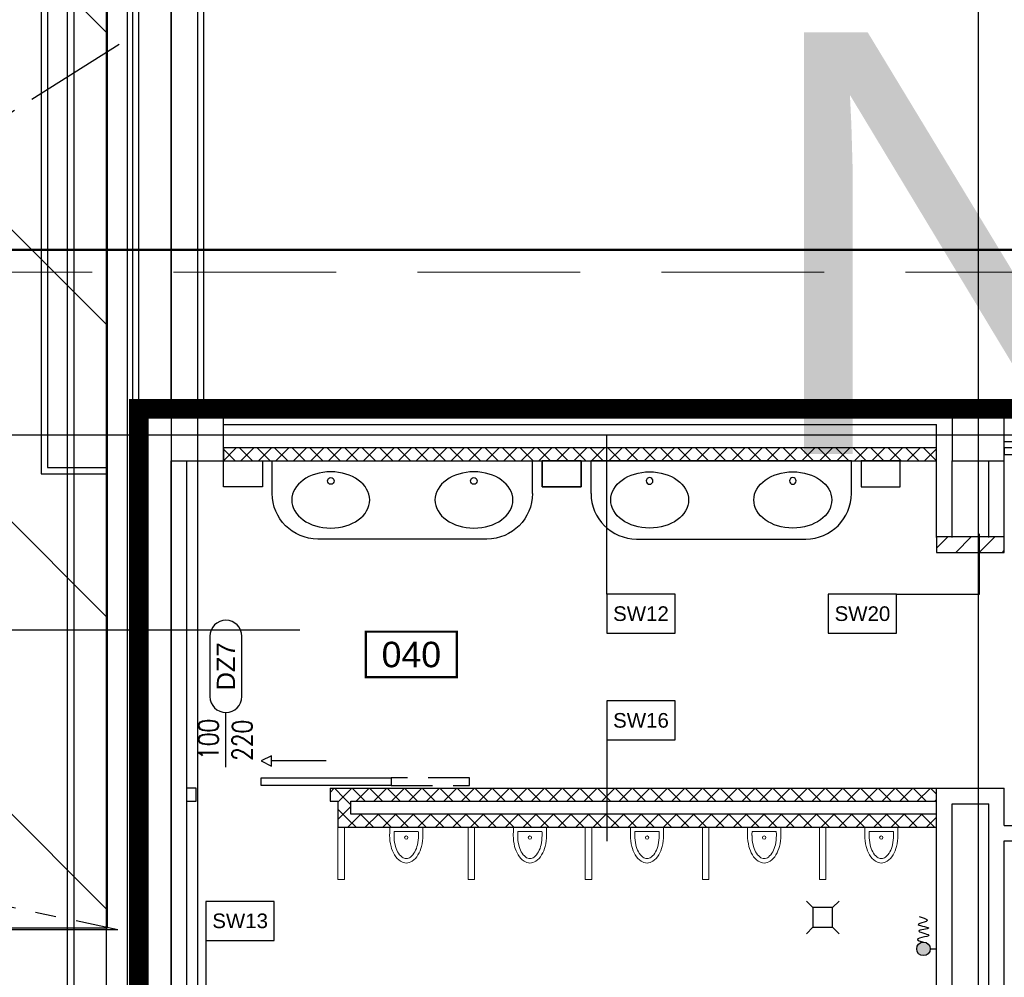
# Model space of a CAD drawing. Header units: centimetres. Extents: x -228435 to 111511, y -89367 to 428125.
# Tile 39 of 219: x -72505 to -64940, y 66832 to 74190. Entities that reach past the tile are written whole.
import ezdxf
from ezdxf.enums import TextEntityAlignment as Align

# ---------------------------------------------------------------- set-up
doc = ezdxf.new("R2010")
doc.units = ezdxf.units.CM
doc.header["$LTSCALE"] = 50
for name, pattern in [('Balustrady$0$DASHED', [0.75, 0.5, -0.25]), ('DASHDOT2', [12.7, 6.35, -3.175, 0, -3.175]), ('DIVIDE', [31.75, 12.7, -6.35, 0, -6.35, 0, -6.35]), ('HIDDEN', [9.525, 6.35, -3.175]), ('PHANTOM2', [31.75, 15.875, -3.175, 3.175, -3.175, 3.175, -3.175])]:
    doc.linetypes.add(name, pattern=pattern)
doc.layers.get('0').update_dxf_attribs({"color": 8})
for name, color, linetype in [('ARCH_ETAPOWANIE', 8, 'DIVIDE'), ('ARCH_GK', 8, 'Continuous'), ('ARCH_INFO_AREA_ETYKIETY_200', 8, 'Continuous'), ('ARCH_INFO_ETYK_DRZWI', 8, 'Continuous'), ('ARCH_INFO_OPISY_PRZEGRODY', 8, 'Continuous'), ('ARCH_INFO_OSIE_IST', 8, 'DASHDOT2'), ('ARCH_MUROWANE', 8, 'Continuous'), ('ARCH_MUROWANE_IST', 8, 'Continuous'), ('ARCH_OCIEPLENIE_IST', 8, 'Continuous'), ('ARCH_ODWODNIENIE_IST', 8, 'PHANTOM2'), ('ARCH_PRZEKROJOWE_IST', 8, 'Continuous'), ('ARCH_WIDOK_IST', 8, 'Continuous'), ('ARCH_WYPOSAŻENIE_INNE', 8, 'Continuous'), ('ARCH_WYPOSAŻENIE_SANITARNE', 8, 'Continuous'), ('ARCH_ŚLUSARKA_DRZWI', 8, 'Continuous'), ('ARCH_ŻELBET_IST', 8, 'Continuous'), ('bgde-tekst', 7, 'Continuous'), ('bgde_urządzenia', 3, 'Continuous'), ('Dach$0$ARCH_WIDOK_IST', 8, 'Continuous'), ('Osie rzutów$0$ARCH_INFO_OSIE_OPISY_IST', 8, 'Continuous')]:
    doc.layers.add(name, color=color, linetype=linetype)
doc.layers.add('ARCH_WIDOK', color=8, linetype='Continuous', lineweight=13)
doc.styles.add('Arial', font='ARIAL.TTF')
doc.styles.add('Romans', font='Romans.shx')

# ---------------------------------------------------------------- blocks, each defined once
blk = doc.blocks.new('pissoir')
at = {"lineweight": 5}
for p, q in [((-3.32, 12.7), (0, 12.7)), ((-3.32, 9.25), (-3.32, -9.25)), ((0, 12.7), (0, -12.7)), ((-3.32, -12.7), (0, -12.7))]:
    blk.add_line(p, q, dxfattribs=at)
for points in [[(-3.32, 12.7, 0.006599), (-6.19, 12.75, 0.060974), (-14.71, 11.71, 0.074343), (-21.22, 9.02, 0.106943), (-26.04, 4.49, 0.152216), (-27.44, 0, 0.152216), (-26.04, -4.49, 0.106943), (-21.22, -9.02, 0.074343), (-14.71, -11.71, 0.060974), (-6.19, -12.75, 0.006599), (-3.32, -12.7)], [(-6.19, 9.35, 0.053465), (-13.4, 8.58, 0.067315), (-18.81, 6.61, 0.105184), (-22.93, 3.2, 0.16885), (-24.04, 0, 0.16885)], [(-24.04, 0, 0.16885), (-22.93, -3.2, 0.105184), (-18.81, -6.61, 0.067315), (-13.4, -8.58, 0.053465), (-6.19, -9.35, 0.053465)]]:
    blk.add_lwpolyline(points, format="xyb", dxfattribs=at)
blk.add_circle((-7.92, 0), 1.29, dxfattribs=at)
for centre, start, end in [((-5.31, -6.13), 82.62287, 93.27143), ((-5.31, 6.13), 266.72857, 277.37713)]:
    blk.add_arc(centre, 15.51, start, end, dxfattribs=at)
blk = doc.blocks.new('Poziom 0_część B$0$WPUST PODŁOGOWY')
for points in [[(-12.5, 12.5), (-7.5, 7.5)], [(12.5, 12.5), (7.5, 7.5)], [(-7.5, -7.5), (-12.5, -12.5)], [(7.5, -7.5), (12.5, -12.5)]]:
    blk.add_lwpolyline(points)
blk.add_lwpolyline([(-7.5, 7.5), (7.5, 7.5), (7.5, -7.5), (-7.5, -7.5)], close=True)
blk = doc.blocks.new('Poziom 0_część B$0$złączka')
at = {"ltscale": 100}
h = blk.add_hatch(color=256, dxfattribs=at)
edge = h.paths.add_edge_path()
edge.add_arc((10.13, 0), 5.2, 0, 360)
for p, q in [((0, 6.5), (0, -6.5)), ((4.93, 0), (0, 0)), ((13.32, -6.15), (10.13, -5.2)), ((14.63, -6.95), (13.32, -6.15)), ((14.47, -7.64), (14.63, -6.95)), ((6.08, -10.51), (6.36, -10.07)), ((6.6, -10.96), (6.08, -10.51)), ((6.36, -10.07), (7.57, -9.64)), ((7.7, -11.42), (6.6, -10.96)), ((7.57, -9.64), (9.41, -9.21)), ((9.15, -11.88), (7.7, -11.42)), ((8.46, -15.21), (9.92, -14.91)), ((10.71, -12.33), (9.15, -11.88)), ((9.41, -9.21), (11.45, -8.74)), ((9.92, -14.91), (11.38, -14.6)), ((12.14, -12.77), (10.71, -12.33)), ((11.38, -14.6), (12.64, -14.28)), ((11.45, -8.74), (13.27, -8.23)), ((13.23, -13.18), (12.14, -12.77)), ((12.64, -14.28), (13.49, -13.94)), ((13.73, -13.58), (13.23, -13.18)), ((13.27, -8.23), (14.47, -7.64)), ((13.49, -13.94), (13.73, -13.58)), ((6.13, -16.13), (6.36, -15.82)), ((6.64, -16.47), (6.13, -16.13)), ((6.36, -15.82), (7.21, -15.51)), ((7.74, -16.82), (6.64, -16.47)), ((7.21, -15.51), (8.46, -15.21)), ((7.3, -21.72), (8.09, -21.01)), ((7.63, -22.57), (7.3, -21.72)), ((9.51, -23.61), (7.63, -22.57)), ((9.2, -17.18), (7.74, -16.82)), ((8.09, -21.01), (9.58, -20.43)), ((10.8, -17.55), (9.2, -17.18)), ((9.58, -20.43), (11.34, -19.94)), ((12.3, -17.93), (10.8, -17.55)), ((11.34, -19.94), (12.95, -19.51)), ((13.48, -18.32), (12.3, -17.93)), ((12.95, -19.51), (13.98, -19.11)), ((14.12, -18.71), (13.48, -18.32)), ((13.98, -19.11), (14.12, -18.71)), ((13.36, -24.87), (9.51, -23.61))]:
    blk.add_line(p, q, dxfattribs=at)
blk.add_circle((10.13, 0), 5.2, dxfattribs=at)
blk = doc.blocks.new('umywal03')
blk.add_circle((0, -7.08), 2.54)
at = {"extrusion": (0, 0, -1)}
blk.add_ellipse((0, -21.69), major_axis=(29.93, 0), ratio=0.722731, dxfattribs=at)
blk = doc.blocks.new('Blat umywalkowy 2x 200')
at = {"layer": 'ARCH_WYPOSAŻENIE_SANITARNE'}
for p, q in [((-100, -25), (-100, 0)), ((100, 0), (-100, 0)), ((100, -25), (100, 0)), ((-65, -60), (65, -60))]:
    blk.add_line(p, q, dxfattribs=at)
for points in [[(-137.5, -20), (-107.5, -20), (-107.5, 0), (-137.5, 0)], [(107.5, -20), (137.5, -20), (137.5, 0), (107.5, 0)]]:
    blk.add_lwpolyline(points, close=True, dxfattribs=at)
for centre, start, end in [((-65, -25), 180, 270), ((65, -25), 270, 0)]:
    blk.add_arc(centre, 35, start, end, dxfattribs=at)
at = {"layer": 'ARCH_WYPOSAŻENIE_SANITARNE', "extrusion": (0, 0, -1), "zscale": -1}
for p in [(55, -8.31), (-55, -8.31)]:
    blk.add_blockref('umywal03', p, dxfattribs=at)
blk = doc.blocks.new('T-drzwi_góra-200')
at = {"layer": 'ARCH_INFO_ETYK_DRZWI'}
blk.add_line((0, 0), (0, 60), dxfattribs=at)
blk.add_lwpolyline([(-17.5, 143.7), (-17.5, 77.5, 1), (17.5, 77.5), (17.5, 143.7, 1)], format="xyb", close=True, dxfattribs=at)
at = {"layer": 'ARCH_INFO_ETYK_DRZWI', "style": 'Arial'}
blk.add_attdef('ADS_DRZWI:SYMBOL', text='', height=20, rotation=90, dxfattribs=at).set_placement((0, 110.6), align=Align.MIDDLE)
at = {"layer": 'ARCH_INFO_ETYK_DRZWI', "style": 'Romans', "width": 0.8}
for tag, p in [('ADS_DRZWI:SZEROKOŚĆ', (-8, 30.5)), ('ADS_DRZWI:WYSOKOŚĆ', (29, 29.5))]:
    blk.add_attdef(tag, text='', height=22, rotation=90, dxfattribs=at).set_placement(p, align=Align.CENTER)
at = {"layer": 'ARCH_INFO_ETYK_DRZWI', "color": 1, "style": 'Arial'}
blk.add_attdef('ADS_DRZWI:ODPORNOŚĆ_OGNIOWA', text='', height=22, dxfattribs=at).set_placement((-0.1, -45.8), align=Align.BOTTOM_CENTER)
blk = doc.blocks.new('etykieta_numer')
at = {"color": 0, "linetype": 'ByBlock', "const_width": 2.44}
blk.add_lwpolyline([(-50, -50), (-50, 0), (50, 0), (50, -50)], close=True, dxfattribs=at)
at = {"color": 0, "linetype": 'ByBlock', "style": 'Arial'}
blk.add_attdef('AECAREA:NUMBER', text='', height=28, dxfattribs=at).set_placement((0, -25), align=Align.MIDDLE)
blk = doc.blocks.new('Osie rzutów')
at = {"layer": 'ARCH_INFO_OSIE_IST', "ltscale": 10}
for p, q in [((4930, 12510), (4930, 4623.26)), ((5000, 12510), (5000, 4512.32)), ((5600, 12510), (5600, 4512.32)), ((4436.04, 11600), (13655, 11600)), ((5078.83, 11450), (4436.04, 11450))]:
    blk.add_line(p, q, dxfattribs=at)

msp = doc.modelspace()

# ---------------------------------------------------------------- hatches: boundary and pattern name
at = {"layer": 'ARCH_GK', "linetype": 'Continuous', "lineweight": -3}
h = msp.add_hatch(dxfattribs=at)
h.set_pattern_fill('ANSI37', color=256, scale=30, angle=-360, style=0)
h.set_pattern_definition([(45, (-121140, -45000), (-67.35192, 67.35192), []), (135, (-121140, -45000), (-67.35192, -67.35192), [])])
h.paths.add_polyline_path([(-65460, 70800), (-65460, 70900), (-70940, 70900), (-70940, 70800)], flags=0)
h = msp.add_hatch(dxfattribs=at)
h.set_pattern_fill('ANSI37', color=256, scale=30, angle=-360, style=0)
h.set_pattern_definition([(45, (-121140, -45000), (-67.35192, 67.35192), []), (135, (-121140, -45000), (-67.35192, -67.35192), [])])
h.paths.add_polyline_path([(-70010, 68285), (-70010, 68210), (-69960, 68185), (-65460, 68185), (-65460, 68285)], flags=0)
h.paths.add_polyline_path([(-70120, 68285), (-70120, 68185), (-70060, 68185), (-70010, 68210), (-70010, 68285)])
h = msp.add_hatch(dxfattribs=at)
h.set_pattern_fill('ANSI37', color=256, scale=30, angle=-360, style=0)
h.set_pattern_definition([(45, (-121140, -45000), (-67.35192, 67.35192), []), (135, (-121140, -45000), (-67.35192, -67.35192), [])])
h.paths.add_polyline_path([(-69960, 68185), (-70010, 68210), (-70060, 68185), (-70060, 67985), (-69960, 68085)], flags=0)
h = msp.add_hatch(dxfattribs=at)
h.set_pattern_fill('ANSI37', color=256, scale=30, style=0)
h.set_pattern_definition([(45, (-121140, -45000), (-67.35192, 67.35192), []), (135, (-121140, -45000), (-67.35192, -67.35192), [])])
h.paths.add_polyline_path([(-65460, 67985), (-65460, 68085), (-69960, 68085), (-70060, 67985)], flags=0)
at = {"layer": 'ARCH_MUROWANE', "linetype": 'Continuous', "lineweight": -3}
h = msp.add_hatch(dxfattribs=at)
h.set_pattern_fill('ANSI31', color=256, scale=40, angle=-360, style=0)
h.set_pattern_definition([(45, (-121140, -45000), (-89.80256, 89.80256), [])])
h.paths.add_polyline_path([(-65460, 70216.04953), (-65460, 70096.04953), (-64940, 70096.04953), (-64940, 70216.04953)], flags=0)
at = {"layer": 'Dach$0$ARCH_WIDOK_IST'}
h = msp.add_hatch(dxfattribs=at)
h.set_pattern_fill('ANSI31', color=256, scale=500, angle=90, style=0)
h.set_pattern_definition([(135, (-121139.8, -44987.4), (-1122.532, -1122.532), [])])
h.paths.add_polyline_path([(-79839.77175, 67212.63819), (-71829.77175, 67212.63819), (-71829.77175, 77212.63819), (-79839.77175, 77212.63819)])

# ---------------------------------------------------------------- linework, layer by layer
at = {"elevation": 630}
msp.add_lwpolyline([(-79839.77175, 67212.63819), (-71829.77175, 67212.63819), (-71829.77175, 77212.63819), (-79839.77175, 77212.63819)], close=True, dxfattribs=at)
at = {"linetype": 'Balustrady$0$DASHED', "lineweight": 20, "ltscale": 50, "elevation": -5670}
msp.add_lwpolyline([(-73198.66801, 72251.13704), (-57779.59812, 72251.13704), (-57779.59812, 58184.02173), (-73198.66801, 58184.02173)], close=True, dxfattribs=at)
at = {"layer": 'ARCH_ETAPOWANIE', "ltscale": 10, "const_width": 150, "elevation": 630}
msp.add_lwpolyline([(-32748.04041, 102637.86797), (-71890, 102620.1903), (-71740, 89900), (-59190, 89900), (-59190, 71200), (-71590, 71200), (-71590, 58800), (-65060, 58800), (-65060, 57540), (-63050, 57540), (-63050, -5675.91583)], dxfattribs=at)
at = {"layer": 'ARCH_GK', "linetype": 'Continuous', "lineweight": -3}
for p, q in [((-65460, 70900, 630), (-70940, 70900, 630)), ((-70940, 70900, 630), (-70940, 70800, 630)), ((-65460, 70800, 630), (-65460, 70900, 630)), ((-70940, 70800, 630), (-65460, 70800, 630)), ((-71150, 68285, 630), (-71220, 68285, 630)), ((-71150, 68185, 630), (-71150, 68285, 630)), ((-70120, 68285, 630), (-65460, 68285, 630)), ((-70120, 68285, 630), (-70120, 68185, 630)), ((-65460, 68185, 630), (-65460, 68285, 630)), ((-71220, 68185, 630), (-71150, 68185, 630)), ((-70120, 68185, 630), (-70060, 68185, 630)), ((-70060, 68185, 630), (-70060, 67985, 630)), ((-69960, 68185, 630), (-65460, 68185, 630)), ((-69960, 68085, 630), (-69960, 68185, 630)), ((-65460, 68085, 630), (-69960, 68085, 630)), ((-65460, 67985, 630), (-65460, 68085, 630)), ((-70060, 67985, 630), (-65460, 67985, 630))]:
    msp.add_line(p, q, dxfattribs=at)
at = {"layer": 'ARCH_INFO_OPISY_PRZEGRODY', "elevation": 630}
for points in [[(-67993.97529, 69775.70363), (-67993.97529, 71000)], [(-65767.58197, 69775.70363), (-65131.64169, 69775.70363), (-65131.64169, 70240.68766)], [(-67993.97529, 68655.81222), (-67993.97529, 67878.01593)], [(-71073.76359, 67115.45579), (-71073.76359, 65826.12757)]]:
    msp.add_lwpolyline(points, dxfattribs=at)
for points in [[(-67993.97529, 69475.70363), (-67468.97529, 69475.70363), (-67468.97529, 69775.70363), (-67993.97529, 69775.70363), (-67993.97529, 69475.70363)], [(-66292.58197, 69475.70363), (-65767.58197, 69475.70363), (-65767.58197, 69775.70363), (-66292.58197, 69775.70363), (-66292.58197, 69475.70363)], [(-67993.97529, 68655.81222), (-67468.97529, 68655.81222), (-67468.97529, 68955.81222), (-67993.97529, 68955.81222), (-67993.97529, 68655.81222)], [(-71073.76359, 67115.45579), (-70548.76359, 67115.45579), (-70548.76359, 67415.45579), (-71073.76359, 67415.45579), (-71073.76359, 67115.45579)]]:
    msp.add_lwpolyline(points, close=True, dxfattribs=at)
at = {"layer": 'ARCH_MUROWANE', "linetype": 'Continuous', "lineweight": -3}
for p, q in [((-65460, 70216.04953, 630), (-65460, 70096.04953, 630)), ((-64940, 70216.04953, 630), (-65460, 70216.04953, 630)), ((-64940, 70096.04953, 630), (-64940, 70216.04953, 630)), ((-65460, 70096.04953, 630), (-64940, 70096.04953, 630))]:
    msp.add_line(p, q, dxfattribs=at)
at = {"layer": 'ARCH_MUROWANE_IST', "ltscale": 4}
for p, q in [((-71340, 71200, 630), (-71340, 76800, 630)), ((-71090, 71200, 630), (-71090, 76800, 630)), ((-70940, 71200, 630), (-65340, 71200, 630)), ((-64940, 71200, 630), (-59340, 71200, 630)), ((-70940, 71080, 630), (-65460, 71080, 630)), ((-65460, 70211.69991, 630), (-65460, 71080, 630)), ((-64940, 70950, 630), (-59340, 70950, 630)), ((-71340, 65200, 630), (-71340, 70800, 630)), ((-71220, 65200, 630), (-71220, 70800, 630)), ((-65340, 70211.69991, 630), (-65340, 70800, 630)), ((-65060, 70211.69991, 630), (-65060, 70800, 630)), ((-64940, 70211.69991, 630), (-64940, 70800, 630)), ((-65460, 64840, 630), (-65460, 68285, 630)), ((-65460, 68285, 630), (-64940, 68285, 630)), ((-64940, 68000, 630), (-64940, 68285, 630)), ((-65340, 65200, 630), (-65340, 68165, 630)), ((-65340, 68165, 630), (-65060, 68165, 630)), ((-65060, 65200, 630), (-65060, 68165, 630)), ((-64940, 68000, 630), (-63990, 68000, 630)), ((-64940, 65200, 630), (-64940, 67880, 630)), ((-64940, 67880, 630), (-63990, 67880, 630))]:
    msp.add_line(p, q, dxfattribs=at)
at = {"layer": 'ARCH_MUROWANE_IST', "ltscale": 4, "elevation": 630}
msp.add_lwpolyline([(-71340, 51918.2897), (-71590, 51918.2897), (-71590, 76800), (-71340, 76800), (-71340, 51918.2897)], dxfattribs=at)
at = {"layer": 'ARCH_OCIEPLENIE_IST'}
msp.add_line((-71635, 51918.2897, 630), (-71635, 76800, 630), dxfattribs=at)
at = {"layer": 'ARCH_ODWODNIENIE_IST'}
for p, q in [((-71740, 74000, 630), (-79840, 68900, 630)), ((-79840, 68900, 630), (-71750, 67200, 630))]:
    msp.add_line(p, q, dxfattribs=at)
at = {"layer": 'ARCH_PRZEKROJOWE_IST', "ltscale": 4, "elevation": 630}
for points in [[(-71590, 76800), (-71680, 76800), (-71680, 51918.2897), (-71680, 51918.2897)], [(-72139.98607, 75300), (-72140.00091, 51868.2897)], [(-71680, 75249.99998), (-72089.98608, 75249.99998), (-72090, 51918.2897)]]:
    msp.add_lwpolyline(points, dxfattribs=at)
at = {"layer": 'ARCH_WIDOK', "elevation": 630}
for points in [[(-70060, 67985), (-70060, 67585), (-70010, 67585), (-70010, 67985)], [(-69060, 67985), (-69060, 67585), (-69010, 67585), (-69010, 67985)], [(-68160, 67985), (-68160, 67585), (-68110, 67585), (-68110, 67985)], [(-67260, 67985), (-67260, 67585), (-67210, 67585), (-67210, 67985)], [(-66360, 67985), (-66360, 67585), (-66310, 67585), (-66310, 67985)]]:
    msp.add_lwpolyline(points, close=True, dxfattribs=at)
at = {"layer": 'ARCH_WIDOK_IST'}
for p, q in [((-72340, 75700, 630), (-72340, 70700, 630)), ((-72290, 75650, 630), (-72290, 70750, 630)), ((-72290, 70750, 630), (-71840, 70750, 630)), ((-72340, 70700, 630), (-71840, 70700, 630)), ((-73440, 67200, 630), (-71750, 67200, 630))]:
    msp.add_line(p, q, dxfattribs=at)
at = {"layer": 'ARCH_WYPOSAŻENIE_INNE', "elevation": 630}
msp.add_lwpolyline([(-63050, 70850), (-63050, 70900), (-64940, 70900), (-64940, 70850)], close=True, dxfattribs=at)
at = {"layer": 'ARCH_ŚLUSARKA_DRZWI', "linetype": 'Continuous', "lineweight": -3}
msp.add_line((-70150, 68495, 630), (-70570, 68495, 630), dxfattribs=at)
at = {"layer": 'ARCH_ŚLUSARKA_DRZWI', "linetype": 'Continuous', "lineweight": -3, "elevation": 630}
msp.add_lwpolyline([(-69650, 68365), (-69650, 68305), (-70650, 68305), (-70650, 68365)], close=True, dxfattribs=at)
at = {"layer": 'ARCH_ŚLUSARKA_DRZWI', "linetype": 'HIDDEN', "elevation": 630}
msp.add_lwpolyline([(-69650, 68365), (-69650, 68305), (-69050, 68305), (-69050, 68365)], close=True, dxfattribs=at)
at = {"layer": 'ARCH_ŚLUSARKA_DRZWI', "linetype": 'Continuous', "lineweight": -3}
msp.add_3dface([(-70570, 68455, 630), (-70570, 68535, 630), (-70650, 68495, 630)], dxfattribs=at)
at = {"layer": 'ARCH_ŻELBET_IST', "ltscale": 4, "elevation": 630}
for points in [[(-71340, 70800), (-70940, 70800), (-70940, 71200), (-71340, 71200)], [(-65340, 70800), (-64940, 70800), (-64940, 71200), (-65340, 71200)]]:
    msp.add_lwpolyline(points, close=True, dxfattribs=at)
at = {"layer": 'bgde_urządzenia', "lineweight": 50}
msp.add_lwpolyline([(-73648.40461, 72420.78269), (-56953.52913, 72420.78269), (-56953.52913, 55769.25504), (-73648.40461, 55769.25504)], close=True, dxfattribs=at)

# ---------------------------------------------------------------- block references
at = {"yscale": 10, "zscale": 10}
for p, xscale in [((-69565, 70800, 630), -10), ((-67115, 70800, 630), 10)]:
    msp.add_blockref('Blat umywalkowy 2x 200', p, dxfattribs=dict(at, xscale=xscale))
at = {"layer": 'ARCH_INFO_AREA_ETYKIETY_200', "linetype": 'Continuous', "lineweight": -3, "xscale": 7, "yscale": 7, "zscale": 10}
msp.add_blockref('etykieta_numer', (-69495.78839, 69487.67876, 630), dxfattribs=at).add_auto_attribs({'AECAREA:NUMBER': '040'})
at = {"layer": 'ARCH_INFO_ETYK_DRZWI', "linetype": 'Continuous', "lineweight": -3}
ref = msp.add_blockref('T-drzwi_góra-200', (-70920.55184, 68447.16591, 630), dxfattribs=dict(at, xscale=7, yscale=7.000000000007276, zscale=7))
ref.add_attrib('ADS_DRZWI:SYMBOL', 'DZ7', dxfattribs={"height": 140, "rotation": 90, "style": 'Arial'}).set_placement((-70920.55184, 69221.2848, 630), align=Align.MIDDLE)
ref.add_attrib('ADS_DRZWI:SZEROKOŚĆ', '100', dxfattribs={"height": 154, "rotation": 90, "style": 'Romans', "width": 0.8}).set_placement((-70976.55184, 68660.6277, 630), align=Align.CENTER)
ref.add_attrib('ADS_DRZWI:WYSOKOŚĆ', '220', dxfattribs={"height": 154, "rotation": 90, "style": 'Romans', "width": 0.8}).set_placement((-70717.55184, 68653.43903, 630), align=Align.CENTER)
at = {"layer": 'ARCH_WYPOSAŻENIE_SANITARNE', "extrusion": (0, 0, -1), "xscale": 10, "yscale": 10, "zscale": -10, "rotation": 90}
for p in [(69535, 67985, -630), (68585, 67985, -630), (67685, 67985, -630), (66785, 67985, -630), (65885, 67985, -630)]:
    msp.add_blockref('pissoir', p, dxfattribs=at)
at = {"layer": 'ARCH_WYPOSAŻENIE_SANITARNE', "xscale": -10, "yscale": 10, "zscale": 10}
msp.add_blockref('Poziom 0_część B$0$WPUST PODŁOGOWY', (-66335, 67292.5, 630), dxfattribs=at)
at = {"layer": 'ARCH_WYPOSAŻENIE_SANITARNE', "xscale": 10, "yscale": 10, "zscale": 10, "rotation": 180}
msp.add_blockref('Poziom 0_część B$0$złączka', (-65460, 67050.66126, 630), dxfattribs=at)
at = {"layer": 'Osie rzutów$0$ARCH_INFO_OSIE_OPISY_IST', "xscale": 10, "yscale": 10, "zscale": 10}
msp.add_blockref('Osie rzutów', (-121140, -45000, 630), dxfattribs=at)

# ---------------------------------------------------------------- texts
at = {"layer": 'ARCH_INFO_OPISY_PRZEGRODY', "char_height": 112.5, "width": 525, "attachment_point": 5, "style": 'Arial'}
for s, insert in [('SW12', (-67731.47529, 69625.70363, 630)), ('SW20', (-66030.08197, 69625.70363, 630)), ('SW16', (-67731.47529, 68805.81222, 630)), ('SW13', (-70811.26359, 67265.45579, 630))]:
    msp.add_mtext(s, dxfattribs=dict(at, insert=insert))
at = {"layer": 'bgde-tekst', "color": 5, "style": 'Arial'}
msp.add_text('NWC6', height=3240, dxfattribs=at).set_placement((-66851.05625, 70852.70033, -274269.18915))

doc.saveas('drawing.dxf')
